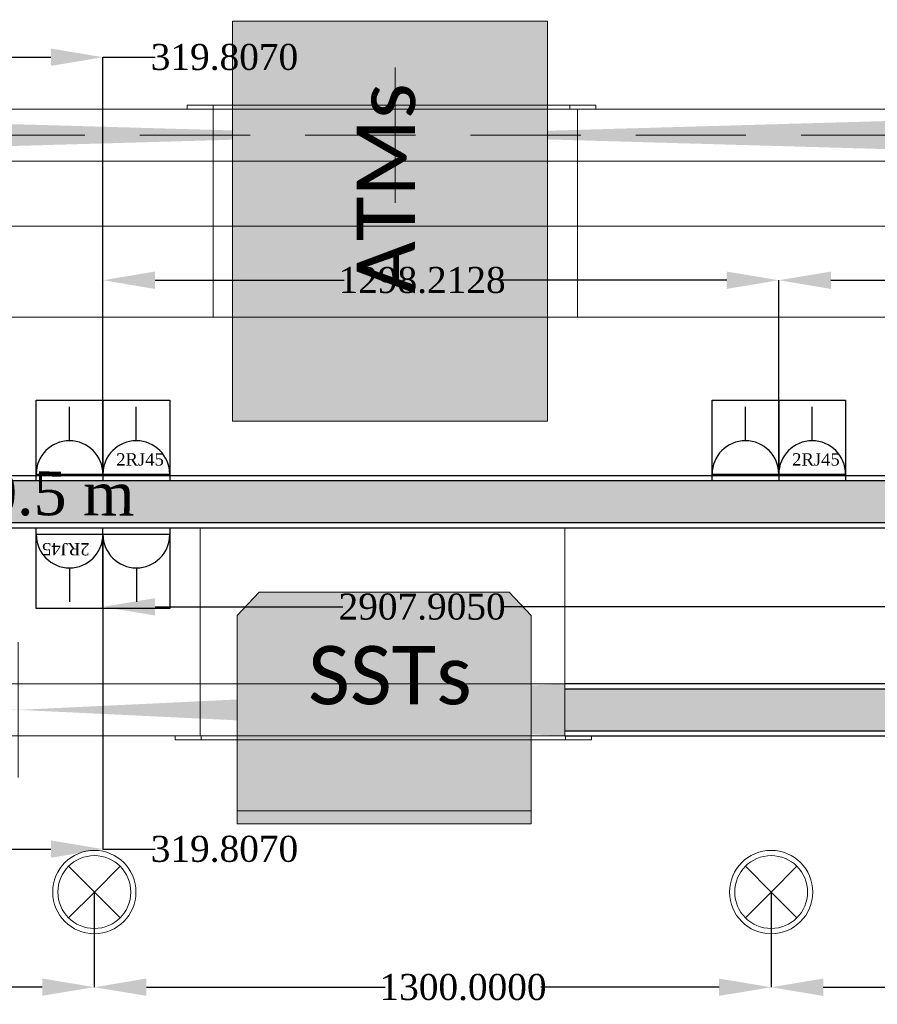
# Model space of a CAD drawing. Header units: inches. Extents: x -78787 to 29484, y -9517 to 23232.
# Tile 226 of 256: x 21863 to 23510, y -1852 to 40. Entities that reach past the tile are written whole.
import ezdxf
from ezdxf.enums import TextEntityAlignment as Align

# ---------------------------------------------------------------- set-up
doc = ezdxf.new("R2010")
doc.units = ezdxf.units.IN
doc.header["$MEASUREMENT"] = 0
doc.set_wipeout_variables(frame=1)
for name, pattern in [('Dot & Dashed', [670.277762, 317.5, -176.388889, 0, -176.388874]), ('Hidden', [317.5, 211.666667, -105.833333]), ('Wipeout_Contour', [1000, 0, -1000])]:
    doc.linetypes.add(name, pattern=pattern)
for name, color, linetype in [('- განათება', 7, 'Continuous'), ('- საშტეფცელო როზეტები', 7, 'Continuous'), ('New_Structural - Bearing', 7, 'Continuous'), ('Structural - Bearing', 7, 'Continuous'), ('Structural - Grid', 7, 'Continuous')]:
    doc.layers.add(name, color=color, linetype=linetype)
for name, color, linetype, lineweight, true_color in [('New_2D Drafting - General_Pen_No__83', 7, 'Continuous', 13, 0xff9955), ('New_Drawing & Figure_Pen_No__103', 7, 'Continuous', 13, 0xffcc99), ('New_Interior - Lamp_Pen_No__77', 7, 'Continuous', 20, 0xffeb28), ('New_Structural - Bearing_Pen_No__108', 7, 'Continuous', 13, 0xfd8379), ('New_Structural - Bearing_Pen_No__23', 7, 'Continuous', 20, 0xff6600), ('New_Structural - Bearing_Pen_No__5', 7, 'Continuous', 25, 0x40a5ff), ('New_Structural - Bearing_Pen_No__57', 7, 'Continuous', 25, 0xdcd214), ('New_Structural - Bearing_Pen_No__63', 7, 'Continuous', 18, 0xff9955), ('New_Structural - Bearing_Pen_No__83', 7, 'Continuous', 13, 0xff9955), ('Structural - Bearing_Pen_No__102', 7, 'Continuous', 13, 0xcccccc), ('Structural - Grid_Pen_No__81', 7, 'Continuous', 20, 0x6a6a6a)]:
    doc.layers.add(name, color=color, linetype=linetype, lineweight=lineweight, true_color=true_color)
doc.layers.add('New_Drawing & Figure_Pen_No__1', color=7, linetype='Continuous', lineweight=13)
doc.layers.add('New_Structural - Bearing_Pen_No__1', color=7, linetype='Continuous', lineweight=13)
doc.styles.add('GENERATED_STYLE_2', font='txt')
doc.styles.add('GENERATED_STYLE_4', font='calibril.ttf')
doc.styles.get("Standard").update_dxf_attribs({"font": 'arial.ttf'})
doc.dimstyles.get("Standard").update_dxf_attribs({"dimtxt": 0.18, "dimasz": 0.18, "dimexe": 0.18, "dimexo": 0.0625, "dimgap": 0.09, "dimtad": 0, "dimtih": 1, "dimtoh": 1, "dimdec": 4, "dimzin": 0, "dimdsep": 46, "dimtxsty": 'Standard', "dimcen": 0.09, "dimadec": 0, "dimazin": 0, "dimtfac": 1, "dimtdec": 4, "dimtofl": 0, "dimtmove": 0, "dimatfit": 3, "dimfxl": 1, "dimtolj": 1, "dimtzin": 0, "dimarcsym": 0})

# ---------------------------------------------------------------- blocks, each defined once
blk = doc.blocks.new('Slab_24', base_point=(-3105.7, 20895.7))
at = {"layer": 'New_Structural - Bearing_Pen_No__1', "color": 7, "linetype": 'Continuous', "lineweight": 13, "flags": 128}
blk.add_lwpolyline([(-3105.7, 20895.7), (-3105.7, 20888), (-3155.7, 20888), (-3155.7, 20895.7)], close=True, dxfattribs=at)
blk = doc.blocks.new('Slab_25', base_point=(-2420.6, 20895.7))
at = {"layer": 'New_Structural - Bearing_Pen_No__1', "color": 7, "linetype": 'Continuous', "lineweight": 13, "flags": 128}
blk.add_lwpolyline([(-2420.6, 20895.7), (-2420.6, 20888), (-3105.7, 20888), (-3105.7, 20895.7)], close=True, dxfattribs=at)
blk = doc.blocks.new('Slab_26', base_point=(-2370.6, 20895.7))
at = {"layer": 'New_Structural - Bearing_Pen_No__1', "color": 7, "linetype": 'Continuous', "lineweight": 13, "flags": 128}
blk.add_lwpolyline([(-2370.6, 20895.7), (-2370.6, 20888), (-2420.6, 20888), (-2420.6, 20895.7)], close=True, dxfattribs=at)
blk = doc.blocks.new('Slab_39', base_point=(-2428.6, 19683.6))
at = {"layer": 'New_Structural - Bearing_Pen_No__1', "color": 7, "linetype": 'Continuous', "lineweight": 13, "flags": 128}
blk.add_lwpolyline([(-2428.6, 19683.6), (-2428.6, 19675.9), (-2378.6, 19675.9), (-2378.6, 19683.6)], close=True, dxfattribs=at)
blk = doc.blocks.new('Slab_40', base_point=(-3128.6, 19683.6))
at = {"layer": 'New_Structural - Bearing_Pen_No__1', "color": 7, "linetype": 'Continuous', "lineweight": 13, "flags": 128}
blk.add_lwpolyline([(-3128.6, 19683.6), (-3128.6, 19675.9), (-2428.6, 19675.9), (-2428.6, 19683.6)], close=True, dxfattribs=at)
blk = doc.blocks.new('Slab_41', base_point=(-3178.6, 19683.6))
at = {"layer": 'New_Structural - Bearing_Pen_No__1', "color": 7, "linetype": 'Continuous', "lineweight": 13, "flags": 128}
blk.add_lwpolyline([(-3178.6, 19683.6), (-3178.6, 19675.9), (-3128.6, 19675.9), (-3128.6, 19683.6)], close=True, dxfattribs=at)
blk = doc.blocks.new('Opening_1')
at = {"color": 254, "linetype": 'Wipeout_Contour', "lineweight": 0, "ltscale": 63300.553007}
blk.add_wipeout([(-4505.7, 20888), (-2755.7, 20838), (-1005.7, 20888)], dxfattribs=at).dxf.layer = 'New_Structural - Bearing'
at = {"layer": 'New_Structural - Bearing_Pen_No__83', "color": 21, "linetype": 'Continuous', "lineweight": 13, "true_color": 0xff9955, "flags": 128}
blk.add_lwpolyline([(-1005.7, 20888), (-4505.7, 20888)], dxfattribs=at)
at = {"color": 254, "linetype": 'Wipeout_Contour', "lineweight": 0, "ltscale": 63101.935584}
blk.add_wipeout([(-2755.7, 20838), (-4505.7, 20788), (-1005.7, 20788)], dxfattribs=at).dxf.layer = 'New_Structural - Bearing'
at = {"layer": 'New_Structural - Bearing_Pen_No__108', "linetype": 'Continuous', "lineweight": 13, "true_color": 0xfd8379}
for points in [[(-4505.7, 20888), (-4505.7, 20788), (-2755.7, 20838)], [(-2755.7, 20838), (-1005.7, 20788), (-1005.7, 20888)]]:
    blk.add_hatch(color=11, dxfattribs=at).paths.add_polyline_path(points)
at = {"layer": 'New_Structural - Bearing_Pen_No__63', "color": 21, "linetype": 'Dot & Dashed', "lineweight": 18, "true_color": 0xff9955}
blk.add_line((-2755.7, 20708), (-2755.7, 20968), dxfattribs=at)
at = {"layer": 'New_Structural - Bearing_Pen_No__83', "color": 21, "linetype": 'Continuous', "lineweight": 13, "true_color": 0xff9955, "flags": 128}
blk.add_lwpolyline([(-4505.7, 20788), (-1005.7, 20788)], dxfattribs=at)
blk = doc.blocks.new('Opening_3')
at = {"color": 254, "linetype": 'Wipeout_Contour', "lineweight": 0, "ltscale": 60068.934506}
blk.add_wipeout([(-4530.3, 19683.6), (-2430.3, 19683.6), (-3480.3, 19733.6)], dxfattribs=at).dxf.layer = 'New_Structural - Bearing'
at = {"layer": 'New_Structural - Bearing_Pen_No__23', "color": 30, "linetype": 'Continuous', "lineweight": 20, "true_color": 0xff6600, "flags": 128}
for points in [[(-4530.3, 19693.6), (-4530.3, 19683.6)], [(-2430.3, 19683.6), (-2430.3, 19693.6)]]:
    blk.add_lwpolyline(points, dxfattribs=at)
at = {"layer": 'New_Structural - Bearing_Pen_No__83', "color": 21, "linetype": 'Continuous', "lineweight": 13, "true_color": 0xff9955, "flags": 128}
blk.add_lwpolyline([(-4530.3, 19683.6), (-2430.3, 19683.6)], dxfattribs=at)
at = {"color": 254, "linetype": 'Wipeout_Contour', "lineweight": 0, "ltscale": 60266.634588}
blk.add_wipeout([(-4530.3, 19783.6), (-3480.3, 19733.6), (-2430.3, 19783.6)], dxfattribs=at).dxf.layer = 'New_Structural - Bearing'
at = {"layer": 'New_Structural - Bearing_Pen_No__108', "linetype": 'Continuous', "lineweight": 13, "true_color": 0xfd8379}
for points in [[(-3480.3, 19733.6), (-4530.3, 19783.6), (-4530.3, 19683.6)], [(-2430.3, 19683.6), (-2430.3, 19783.6), (-3480.3, 19733.6)]]:
    blk.add_hatch(color=11, dxfattribs=at).paths.add_polyline_path(points)
at = {"layer": 'New_Structural - Bearing_Pen_No__23', "color": 30, "linetype": 'Continuous', "lineweight": 20, "true_color": 0xff6600, "flags": 128}
for points in [[(-4530.3, 19783.6), (-4530.3, 19773.6)], [(-4530.3, 19773.6), (-4530.3, 19693.6)], [(-2430.3, 19773.6), (-2430.3, 19783.6)], [(-2430.3, 19693.6), (-2430.3, 19773.6)]]:
    blk.add_lwpolyline(points, dxfattribs=at)
at = {"layer": 'New_Structural - Bearing_Pen_No__63', "color": 21, "linetype": 'Dot & Dashed', "lineweight": 18, "true_color": 0xff9955}
blk.add_line((-3480.3, 19863.6), (-3480.3, 19603.6), dxfattribs=at)
at = {"layer": 'New_Structural - Bearing_Pen_No__83', "color": 21, "linetype": 'Continuous', "lineweight": 13, "true_color": 0xff9955, "flags": 128}
blk.add_lwpolyline([(-2430.3, 19783.6), (-4530.3, 19783.6)], dxfattribs=at)
blk = doc.blocks.new('Wall_70', base_point=(-409.4, 20183.6))
at = {"layer": 'New_Structural - Bearing_Pen_No__57', "linetype": 'Continuous', "lineweight": 25, "true_color": 0xdcd214}
blk.add_hatch(color=52, dxfattribs=at).paths.add_polyline_path([(-409.4, 20173.6), (-5133.8, 20173.6), (-5133.8, 20093.6), (-409.4, 20093.6)])
at = {"layer": 'New_Structural - Bearing_Pen_No__5', "color": 161, "linetype": 'Continuous', "lineweight": 25, "true_color": 0x40a5ff}
for p, q in [((-409.4, 20173.6), (-5133.8, 20173.6)), ((-5133.8, 20093.6), (-409.4, 20093.6))]:
    blk.add_line(p, q, dxfattribs=at)
at = {"layer": 'New_Structural - Bearing_Pen_No__5', "color": 161, "linetype": 'Continuous', "lineweight": 25, "true_color": 0x40a5ff, "flags": 128}
for points in [[(-409.4, 20183.6), (-5133.8, 20183.6)], [(-5133.8, 20083.6), (-409.4, 20083.6)]]:
    blk.add_lwpolyline(points, dxfattribs=at)
blk = doc.blocks.new('Wall_74', base_point=(-409.4, 19683.6))
at = {"layer": 'New_Structural - Bearing_Pen_No__57', "linetype": 'Continuous', "lineweight": 25, "true_color": 0xdcd214}
blk.add_hatch(color=52, dxfattribs=at).paths.add_polyline_path([(-399.4, 19773.6), (-2430.3, 19773.6), (-2430.3, 19693.6), (-399.4, 19693.6)])
at = {"layer": 'New_Structural - Bearing_Pen_No__5', "color": 161, "linetype": 'Continuous', "lineweight": 25, "true_color": 0x40a5ff}
for p, q in [((-409.4, 19773.6), (-2430.3, 19773.6)), ((-2430.3, 19693.6), (-399.4, 19693.6))]:
    blk.add_line(p, q, dxfattribs=at)
at = {"layer": 'New_Structural - Bearing_Pen_No__5', "color": 161, "linetype": 'Continuous', "lineweight": 25, "true_color": 0x40a5ff, "flags": 128}
for points in [[(-409.4, 19783.6), (-2430.3, 19783.6)], [(-2430.3, 19683.6), (-319.4, 19683.6)]]:
    blk.add_lwpolyline(points, dxfattribs=at)
blk = doc.blocks.new('Standard grid marker')
at = {"layer": 'Structural - Grid_Pen_No__81', "color": 251, "linetype": 'Continuous', "lineweight": 20, "true_color": 0x6a6a6a}
blk.add_line((1000, 0), (51328.1, 0), dxfattribs=at)
at = {"layer": 'Structural - Grid_Pen_No__81', "color": 251, "lineweight": 20, "true_color": 0x6a6a6a, "style": 'GENERATED_STYLE_2'}
for tag, p in [('AC_MarkerText_1_0', (-100, -144)), ('AC_MarkerText_1_1', (52428.1, -144))]:
    blk.add_attdef(tag, text='', height=100, rotation=180, dxfattribs=at).set_placement(p, align=Align.TOP_CENTER)
blk = doc.blocks.new('Beam_11', base_point=(-47008.8, 20663))
at = {"layer": 'Structural - Bearing_Pen_No__102', "color": 254, "linetype": 'Hidden', "lineweight": 13, "true_color": 0xcccccc}
for p, q in [((-4833.8, 20838), (816.2, 20838)), ((-4833.8, 20488), (816.2, 20488))]:
    blk.add_line(p, q, dxfattribs=at)
at = {"layer": 'Structural - Bearing_Pen_No__102', "color": 254, "linetype": 'Dot & Dashed', "lineweight": 13, "true_color": 0xcccccc}
blk.add_line((-47008.8, 20663), (991.2, 20663), dxfattribs=at)
blk = doc.blocks.new('2-იანი ჩარჩო')
at = {"layer": '- საშტეფცელო როზეტები', "color": 5}
blk.add_line((8600.4, 3737), (8600.4, 3582), dxfattribs=at)
for points in [[(8472.1, 3582), (8472.1, 3737), (8600.4, 3737)], [(8600.4, 3737), (8728.7, 3737), (8728.7, 3582), (8600.4, 3582)], [(8600.4, 3582), (8472.1, 3582)]]:
    blk.add_lwpolyline(points, dxfattribs=at)
blk = doc.blocks.new('- საშტეფცელო როზეტი IP22')
at = {"layer": '- საშტეფცელო როზეტები', "color": 5}
for p, q in [((8536.7, 3822.7), (8536.7, 3888.1)), ((8472.6, 3758.6), (8600.9, 3758.6))]:
    blk.add_line(p, q, dxfattribs=at)
blk.add_arc((8536.7, 3758.6), 64.1, 0, 180, dxfattribs=at)
blk = doc.blocks.new('2 cali internetis rozeti')
at = {"layer": '- საშტეფცელო როზეტები', "color": 5}
for p, q in [((-9463.5, -8848.5), (-9463.5, -8783.2)), ((-9527.6, -8912.7), (-9399.3, -8912.7))]:
    blk.add_line(p, q, dxfattribs=at)
blk.add_arc((-9463.5, -8912.7), 64.1, 0, 180, dxfattribs=at)
at = {"layer": '- საშტეფცელო როზეტები', "color": 1, "insert": (-9502, -8872.5), "char_height": 23.657, "attachment_point": 1}
blk.add_mtext_dynamic_manual_height_columns('{\\fSylfaen|b0|i0|c0|p18;2RJ45}', width=4.298, gutter_width=0.0538, heights=[0], dxfattribs=at)
blk = doc.blocks.new('Recessed Spot')
at = {"layer": 'New_Interior - Lamp_Pen_No__77', "color": 2, "linetype": 'Continuous', "lineweight": 20, "true_color": 0xffeb28}
for q in [(-49.5, 49.5), (49.5, 49.5), (-49.5, -49.5), (49.5, -49.5)]:
    blk.add_line((0, 0), q, dxfattribs=at)
at = {"layer": 'New_Interior - Lamp_Pen_No__77', "color": 2, "linetype": 'Continuous', "lineweight": 20, "true_color": 0xffeb28, "flags": 128}
blk.add_lwpolyline([(80, 0, 1), (-80, 0, 1)], format="xyb", close=True, dxfattribs=at)
at = {"layer": 'New_Interior - Lamp_Pen_No__77', "color": 2, "linetype": 'Continuous', "lineweight": 20, "true_color": 0xffeb28}
blk.add_circle((0, 0), 70, dxfattribs=at)
blk = doc.blocks.new('*D1003')
at = {"layer": '- განათება', "color": 0, "lineweight": -2, "transparency": 16777216}
for p, q in [((20705.9, -1636.1), (20705.9, -1818.9)), ((22005.9, -1636.1), (22005.9, -1818.9)), ((20805.9, -1818.7), (21264.5, -1818.7)), ((21905.9, -1818.7), (21563.8, -1818.7))]:
    blk.add_line(p, q, dxfattribs=at)
at = {"layer": '- განათება', "color": 0, "transparency": 16777216}
for points in [[(20805.9, -1802), (20805.9, -1835.3), (20705.9, -1818.7)], [(21905.9, -1802), (21905.9, -1835.3), (22005.9, -1818.7)]]:
    blk.add_solid(points, dxfattribs=at)
at = {"layer": 'Defpoints', "color": 0, "transparency": 16777216}
for p in [(20705.9, -1636), (22005.9, -1636), (22005.9, -1818.7)]:
    blk.add_point(p, dxfattribs=at)
at = {"layer": '- განათება', "color": 0, "transparency": 16777216, "insert": (21414.1, -1818.7), "char_height": 50, "attachment_point": 5}
blk.add_mtext('\\A1;{\\fSylfaen|b0|i0|c0|p18;1300.0000}', dxfattribs=at)
blk = doc.blocks.new('*D1004')
at = {"layer": '- განათება', "color": 0, "lineweight": -2, "transparency": 16777216}
for p, q in [((22005.9, -1636.1), (22005.9, -1819)), ((23305.9, -1636.1), (23305.9, -1819)), ((22105.9, -1818.9), (22564.5, -1818.9)), ((23205.9, -1818.9), (22863.8, -1818.9))]:
    blk.add_line(p, q, dxfattribs=at)
at = {"layer": '- განათება', "color": 0, "transparency": 16777216}
for points in [[(22105.9, -1802.2), (22105.9, -1835.5), (22005.9, -1818.9)], [(23205.9, -1802.2), (23205.9, -1835.5), (23305.9, -1818.9)]]:
    blk.add_solid(points, dxfattribs=at)
at = {"layer": 'Defpoints', "color": 0, "transparency": 16777216}
for p in [(22005.9, -1636), (23305.9, -1636), (23305.9, -1818.9)]:
    blk.add_point(p, dxfattribs=at)
at = {"layer": '- განათება', "color": 0, "transparency": 16777216, "insert": (22714.1, -1818.9), "char_height": 50, "attachment_point": 5}
blk.add_mtext('\\A1;{\\fSylfaen|b0|i0|c0|p18;1300.0000}', dxfattribs=at)
blk = doc.blocks.new('*D1005')
at = {"layer": '- განათება', "color": 0, "lineweight": -2, "transparency": 16777216}
for p, q in [((23305.9, -1636.1), (23305.9, -1819)), ((24605.9, -1636.1), (24605.9, -1819)), ((23405.9, -1818.9), (23864.5, -1818.9)), ((24505.9, -1818.9), (24163.8, -1818.9))]:
    blk.add_line(p, q, dxfattribs=at)
at = {"layer": '- განათება', "color": 0, "transparency": 16777216}
for points in [[(23405.9, -1802.2), (23405.9, -1835.5), (23305.9, -1818.9)], [(24505.9, -1802.2), (24505.9, -1835.5), (24605.9, -1818.9)]]:
    blk.add_solid(points, dxfattribs=at)
at = {"layer": 'Defpoints', "color": 0, "transparency": 16777216}
for p in [(23305.9, -1636), (24605.9, -1636), (24605.9, -1818.9)]:
    blk.add_point(p, dxfattribs=at)
at = {"layer": '- განათება', "color": 0, "transparency": 16777216, "insert": (24014.1, -1818.9), "char_height": 50, "attachment_point": 5}
blk.add_mtext('\\A1;{\\fSylfaen|b0|i0|c0|p18;1300.0000}', dxfattribs=at)
blk = doc.blocks.new('*D1228')
at = {"layer": '- საშტეფცელო როზეტები', "color": 0, "lineweight": -2, "transparency": 16777216}
for p, q in [((21702.6, -832.9), (21702.6, -31.8)), ((21802.6, -32), (21922.5, -32)), ((22022.5, -833), (22022.5, -31.8)), ((22022.5, -32), (22122.5, -32))]:
    blk.add_line(p, q, dxfattribs=at)
at = {"layer": '- საშტეფცელო როზეტები', "color": 0, "transparency": 16777216}
for points in [[(21802.6, -15.3), (21802.6, -48.7), (21702.6, -32)], [(21922.5, -15.3), (21922.5, -48.7), (22022.5, -32)]]:
    blk.add_solid(points, dxfattribs=at)
at = {"layer": 'Defpoints', "color": 0, "transparency": 16777216}
for p in [(22022.5, -32), (21702.6, -832.9), (22022.5, -833.1)]:
    blk.add_point(p, dxfattribs=at)
at = {"layer": '- საშტეფცელო როზეტები', "color": 0, "transparency": 16777216, "insert": (22255.9, -32), "char_height": 50, "attachment_point": 5}
blk.add_mtext('\\A1;{\\fSylfaen|b0|i0|c0|p18;319.8070}', dxfattribs=at)
blk = doc.blocks.new('*D1229')
at = {"layer": '- საშტეფცელო როზეტები', "color": 0, "lineweight": -2, "transparency": 16777216}
for p, q in [((22022.5, -836), (22022.5, -460.3)), ((22122.5, -460.5), (22485.9, -460.5)), ((23220.7, -460.5), (22785, -460.5)), ((23320.7, -833), (23320.7, -460.3))]:
    blk.add_line(p, q, dxfattribs=at)
at = {"layer": '- საშტეფცელო როზეტები', "color": 0, "transparency": 16777216}
for points in [[(22122.5, -443.8), (22122.5, -477.2), (22022.5, -460.5)], [(23220.7, -443.8), (23220.7, -477.2), (23320.7, -460.5)]]:
    blk.add_solid(points, dxfattribs=at)
at = {"layer": 'Defpoints', "color": 0, "transparency": 16777216}
for p in [(23320.7, -460.5), (22022.5, -836), (23320.7, -833.1)]:
    blk.add_point(p, dxfattribs=at)
at = {"layer": '- საშტეფცელო როზეტები', "color": 0, "transparency": 16777216, "insert": (22635.5, -460.5), "char_height": 50, "attachment_point": 5}
blk.add_mtext('\\A1;{\\fSylfaen|b0|i0|c0|p18;1298.2128}', dxfattribs=at)
blk = doc.blocks.new('*D1230')
at = {"layer": '- საშტეფცელო როზეტები', "color": 0, "lineweight": -2, "transparency": 16777216}
for p, q in [((23320.7, -836), (23320.7, -460.3)), ((23420.7, -460.5), (23784.7, -460.5)), ((24830.4, -460.5), (24082.7, -460.5)), ((24930.4, -836), (24930.4, -460.3))]:
    blk.add_line(p, q, dxfattribs=at)
at = {"layer": '- საშტეფცელო როზეტები', "color": 0, "transparency": 16777216}
for points in [[(23420.7, -443.8), (23420.7, -477.2), (23320.7, -460.5)], [(24830.4, -443.8), (24830.4, -477.2), (24930.4, -460.5)]]:
    blk.add_solid(points, dxfattribs=at)
at = {"layer": 'Defpoints', "color": 0, "transparency": 16777216}
for p in [(24930.4, -460.5), (23320.7, -836), (24930.4, -836)]:
    blk.add_point(p, dxfattribs=at)
at = {"layer": '- საშტეფცელო როზეტები', "color": 0, "transparency": 16777216, "insert": (23933.7, -460.5), "char_height": 50, "attachment_point": 5}
blk.add_mtext('\\A1;{\\fSylfaen|b0|i0|c0|p18;1609.6922}', dxfattribs=at)
blk = doc.blocks.new('*D1232')
at = {"layer": '- საშტეფცელო როზეტები', "color": 0, "lineweight": -2, "transparency": 16777216}
for p, q in [((21702.6, -949.1), (21702.6, -1553.7)), ((22022.5, -949.1), (22022.5, -1553.7)), ((21802.6, -1553.5), (21922.5, -1553.5)), ((22022.5, -1553.5), (22122.5, -1553.5))]:
    blk.add_line(p, q, dxfattribs=at)
at = {"layer": '- საშტეფცელო როზეტები', "color": 0, "transparency": 16777216}
for points in [[(21802.6, -1536.8), (21802.6, -1570.2), (21702.6, -1553.5)], [(21922.5, -1536.8), (21922.5, -1570.2), (22022.5, -1553.5)]]:
    blk.add_solid(points, dxfattribs=at)
at = {"layer": 'Defpoints', "color": 0, "transparency": 16777216}
for p in [(21702.6, -949.1), (22022.5, -949.1), (22022.5, -1553.5)]:
    blk.add_point(p, dxfattribs=at)
at = {"layer": '- საშტეფცელო როზეტები', "color": 0, "transparency": 16777216, "insert": (22255.9, -1553.5), "char_height": 50, "attachment_point": 5}
blk.add_mtext('\\A1;{\\fSylfaen|b0|i0|c0|p18;319.8070}', dxfattribs=at)
blk = doc.blocks.new('*D1233')
at = {"layer": '- საშტეფცელო როზეტები', "color": 0, "lineweight": -2, "transparency": 16777216}
for p, q in [((24930.4, -936.1), (24930.4, -1088.2)), ((22022.5, -949.1), (22022.5, -1088.2)), ((22122.5, -1088), (22483.2, -1088)), ((24830.4, -1088), (22787.7, -1088))]:
    blk.add_line(p, q, dxfattribs=at)
at = {"layer": '- საშტეფცელო როზეტები', "color": 0, "transparency": 16777216}
for points in [[(22122.5, -1071.3), (22122.5, -1104.7), (22022.5, -1088)], [(24830.4, -1071.3), (24830.4, -1104.7), (24930.4, -1088)]]:
    blk.add_solid(points, dxfattribs=at)
at = {"layer": 'Defpoints', "color": 0, "transparency": 16777216}
for p in [(24930.4, -936), (22022.5, -949.1), (24930.4, -1088)]:
    blk.add_point(p, dxfattribs=at)
at = {"layer": '- საშტეფცელო როზეტები', "color": 0, "transparency": 16777216, "insert": (22635.5, -1088), "char_height": 50, "attachment_point": 5}
blk.add_mtext('\\A1;{\\fSylfaen|b0|i0|c0|p18;2907.9050}', dxfattribs=at)
blk = doc.blocks.new('*D1241')
at = {"layer": '- საშტეფცელო როზეტები', "color": 0, "lineweight": -2, "transparency": 16777216}
for p, q in [((22534.7, 3096.7), (20769.3, 3096.7)), ((20769.5, 2996.7), (20769.5, 1958.7)), ((20769.5, -31.6), (20769.5, 1907.5)), ((20616.6, -131.6), (20769.7, -131.6))]:
    blk.add_line(p, q, dxfattribs=at)
at = {"layer": '- საშტეფცელო როზეტები', "color": 0, "transparency": 16777216}
for points in [[(20752.8, 2996.7), (20786.2, 2996.7), (20769.5, 3096.7)], [(20752.8, -31.6), (20786.2, -31.6), (20769.5, -131.6)]]:
    blk.add_solid(points, dxfattribs=at)
at = {"layer": 'Defpoints', "color": 0, "transparency": 16777216}
for p in [(22534.8, 3096.7), (20616.5, -131.6), (20769.5, -131.6)]:
    blk.add_point(p, dxfattribs=at)
at = {"layer": '- საშტეფცელო როზეტები', "color": 0, "transparency": 16777216, "insert": (20769.5, 1933.1), "char_height": 50, "attachment_point": 5}
blk.add_mtext('\\A1;{\\fSylfaen|b0|i0|c0|p18;3228.3357}', dxfattribs=at)

msp = doc.modelspace()

# ---------------------------------------------------------------- linework, layer by layer
at = {"layer": 'New_Drawing & Figure_Pen_No__1', "color": 7, "linetype": 'Continuous', "lineweight": 13, "flags": 128}
msp.add_lwpolyline([(22280.01892, -1504.86542), (22845.01887, -1504.85456), (22845.01839, -1479.85456), (22280.01844, -1479.86542)], close=True, dxfattribs=at)

# ---------------------------------------------------------------- block references
at = {"layer": '- განათება', "color": 2, "linetype": 'Continuous', "lineweight": 20, "true_color": 0xffeb28, "zscale": 1000}
for p in [(22005.93152, -1636.0366), (23305.93152, -1636.0366)]:
    msp.add_blockref('Recessed Spot', p, dxfattribs=at)
at = {"layer": '- საშტეფცელო როზეტები', "color": 5}
for p in [(13422.06742, -4428.00907), (14720.28025, -4428.00907)]:
    msp.add_blockref('2-იანი ჩარჩო', p, dxfattribs=at)
at = {"layer": '- საშტეფცელო როზეტები'}
for name, p in [('- საშტეფცელო როზეტი IP22', (13421.57768, -4591.62244)), ('2 cali internetis rozeti', (31550.04872, 8079.59925)), ('- საშტეფცელო როზეტი IP22', (14719.79052, -4591.62244)), ('2 cali internetis rozeti', (32848.26155, 8079.59925))]:
    msp.add_blockref(name, p, dxfattribs=at)
at = {"layer": '- საშტეფცელო როზეტები', "color": 5, "rotation": 180}
msp.add_blockref('2-იანი ჩარჩო', (30622.83809, 2645.88943), dxfattribs=at)
at = {"layer": '- საშტეფცელო როზეტები', "rotation": 180}
for name, p in [('2 cali internetis rozeti', (12494.8568, -9861.71889)), ('- საშტეფცელო როზეტი IP22', (30623.32783, 2809.5028))]:
    msp.add_blockref(name, p, dxfattribs=at)
at = {"layer": 'New_Structural - Bearing', "color": 7, "linetype": 'Continuous', "lineweight": 13}
for name, p in [('Slab_24', (22233.9928, -123.94134)), ('Slab_25', (22919.13682, -123.94134)), ('Slab_26', (22969.13682, -123.94134)), ('Slab_41', (22161.11665, -1336.06537)), ('Slab_40', (22211.11665, -1336.06345)), ('Slab_39', (22911.11665, -1336.03654))]:
    msp.add_blockref(name, p, dxfattribs=at)
at = {"layer": 'New_Structural - Bearing', "color": 7, "lineweight": 35}
msp.add_blockref('Wall_70', (24930.35778, -836.0366), dxfattribs=at)

# ---------------------------------------------------------------- texts
at = {"layer": '- საშტეფცელო როზეტები', "color": 5, "insert": (22083.33673, -828.86086), "char_height": 83.9644685, "attachment_point": 3, "rotation": 359.68932566}
msp.add_mtext_dynamic_manual_height_columns('{\\fSylfaen|b0|i0|c0|p18;H:0.5 m}', width=710.9466492, gutter_width=1.70068, heights=[0], dxfattribs=at)

# ---------------------------------------------------------------- dimensions: what is measured, and where the dimension line sits
at = {"layer": '- განათება', "color": 1}
for base, p1, p2, picture, middle in [((22005.93152, -1818.67297), (20705.93152, -1636.0366), (22005.93152, -1636.0366), '*D1003', (21414.12999, -1818.67297)), ((23305.93152, -1818.85297), (22005.93152, -1636.0366), (23305.93152, -1636.0366), '*D1004', (22714.12999, -1818.85297)), ((24605.93152, -1818.85297), (23305.93152, -1636.0366), (24605.93152, -1636.0366), '*D1005', (24014.12999, -1818.85297))]:
    dim = msp.add_linear_dim(base=base, p1=p1, p2=p2, text='{\\fSylfaen|b0|i0|c0|p18;<>}', dimstyle='Standard', override={"dimtxt": 50, "dimasz": 100}, dxfattribs=at)
    dim.commit()
    dim.dimension.update_dxf_attribs({"geometry": picture, "text_midpoint": middle, "dimtype": 160})
at = {"layer": '- საშტეფცელო როზეტები', "color": 1}
for base, p1, p2, picture, middle in [((23320.66559, -460.50819), (22022.45276, -836.0366), (23320.66559, -833.06546), '*D1229', (22635.46161, -460.50819)), ((24930.35778, -460.50819), (23320.66559, -836.0366), (24930.35778, -836.0366), '*D1230', (23933.67445, -460.50819)), ((24930.35778, -1088.00819), (22022.45276, -949.05419), (24930.35778, -936.0366), '*D1233', (22635.46161, -1088.00819))]:
    dim = msp.add_linear_dim(base=base, p1=p1, p2=p2, text='{\\fSylfaen|b0|i0|c0|p18;<>}', dimstyle='Standard', override={"dimtxt": 50, "dimasz": 100}, dxfattribs=at)
    dim.commit()
    dim.dimension.update_dxf_attribs({"geometry": picture, "text_midpoint": middle, "dimtype": 160})

# ---------------------------------------------------------------- next in the draw order: block references
at = {"layer": 'New_Structural - Bearing', "color": 7, "linetype": 'Continuous', "lineweight": 13}
for name in ['Opening_1', 'Opening_3']:
    msp.add_blockref(name, (25339.71953, -21019.62583), dxfattribs=at)

# ---------------------------------------------------------------- next in the draw order: hatches: boundary and pattern name
at = {"layer": 'New_Drawing & Figure_Pen_No__103', "linetype": 'Continuous', "lineweight": 13, "true_color": 0xffcc99}
for points in [[(22876.05851, -731.43999), (22876.05851, 37.18619), (22271.08236, 37.18619), (22271.08236, -731.43999)], [(22322.51037, -1059.86464), (22802.51032, -1059.85542), (22845.01118, -1104.8546), (22845.01887, -1504.85456), (22280.01892, -1504.86542), (22280.01123, -1104.86546)]]:
    msp.add_hatch(color=31, dxfattribs=at).paths.add_polyline_path(points)

# ---------------------------------------------------------------- next in the draw order: linework, layer by layer
at = {"layer": 'New_2D Drafting - General_Pen_No__83', "color": 21, "linetype": 'Continuous', "lineweight": 13, "true_color": 0xff9955}
for points in [[(21533.9928, -531.6449), (21533.9928, -131.6449), (22233.9928, -131.6449), (22233.9928, -531.6449)], [(22233.9928, -531.6449), (22233.9928, -131.6449), (22933.9928, -131.6449), (22933.9928, -531.6449)], [(22933.9928, -531.6449), (22933.9928, -131.6449), (23633.9928, -131.6449), (23633.9928, -531.6449)], [(22209.38879, -936.06351), (22209.40417, -1336.06351), (21509.40417, -1336.09042), (21509.38879, -936.09042)], [(22909.38879, -936.0366), (22909.40417, -1336.0366), (22209.40417, -1336.06351), (22209.38879, -936.06351)]]:
    msp.add_lwpolyline(points, close=True, dxfattribs=at)
at = {"layer": 'New_Drawing & Figure_Pen_No__1', "color": 7, "linetype": 'Continuous', "lineweight": 13, "flags": 128}
for points in [[(22876.05851, -731.43999), (22271.08236, -731.43999), (22271.08236, 37.18619), (22876.05851, 37.18619)], [(22280.01892, -1504.86542), (22845.01887, -1504.85456), (22845.01839, -1479.85456), (22845.01118, -1104.8546), (22802.51032, -1059.85542), (22322.51037, -1059.86464), (22280.01123, -1104.86546), (22280.01844, -1479.86542)]]:
    msp.add_lwpolyline(points, close=True, dxfattribs=at)

# ---------------------------------------------------------------- next in the draw order: block references
at = {"layer": 'New_Structural - Bearing', "color": 7, "lineweight": 35}
msp.add_blockref('Wall_74', (24930.35778, -1336.0366), dxfattribs=at)
at = {"layer": 'Structural - Bearing', "color": 254, "lineweight": 13, "true_color": 0xcccccc}
msp.add_blockref('Beam_11', (-21669.06848, -356.64486), dxfattribs=at)
at = {"layer": 'Structural - Grid', "color": 8, "linetype": 'Continuous', "lineweight": 15, "zscale": 1000, "rotation": 180}
msp.add_blockref('Standard grid marker', (29284.00379, -356.64486), dxfattribs=at)

# ---------------------------------------------------------------- next in the draw order: texts
at = {"layer": 'New_Drawing & Figure_Pen_No__1', "color": 7, "linetype": 'Continuous', "lineweight": 13, "char_height": 112.230476, "attachment_point": 9, "style": 'GENERATED_STYLE_4'}
for s, insert, rotation in [('\\A1;{\\pqr;\\fCalibri Light|b0|i0|c0|p0;\\W1.000000;ATMs}', (22623.16511, -82.05739), 90), ('\\A1;{\\pqr;\\fCalibri Light|b0|i0|c0|p0;\\W1.000000;SSTs}', (22730.85032, -1276.67401), 0.00110132)]:
    msp.add_mtext(s, dxfattribs=dict(at, insert=insert, rotation=rotation))

# ---------------------------------------------------------------- next in the draw order: dimensions: what is measured, and where the dimension line sits
at = {"layer": '- საშტეფცელო როზეტები', "color": 1}
dim = msp.add_linear_dim(base=(20769.5, -131.64486), p1=(22534.80892, 3096.69084), p2=(20616.5, -131.64486), angle=270, text='{\\fSylfaen|b0|i0|c0|p18;<>}', dimstyle='Standard', override={"dimtxt": 50, "dimasz": 100}, dxfattribs=at)
dim.commit()
dim.dimension.update_dxf_attribs({"geometry": '*D1241', "text_midpoint": (20769.5, 1933.12235), "dimtype": 160})
for base, p1, p2, picture, middle in [((22022.45276, -32), (21702.64572, -832.93244), (22022.45276, -833.06546), '*D1228', (22255.92917, -32)), ((22022.45276, -1553.5), (21702.64572, -949.05419), (22022.45276, -949.05419), '*D1232', (22255.92917, -1553.5))]:
    dim = msp.add_linear_dim(base=base, p1=p1, p2=p2, text='{\\fSylfaen|b0|i0|c0|p18;<>}', dimstyle='Standard', override={"dimtxt": 50, "dimasz": 100}, dxfattribs=at)
    dim.commit()
    dim.dimension.update_dxf_attribs({"geometry": picture, "text_midpoint": middle, "dimtype": 160})

doc.saveas('drawing.dxf')
